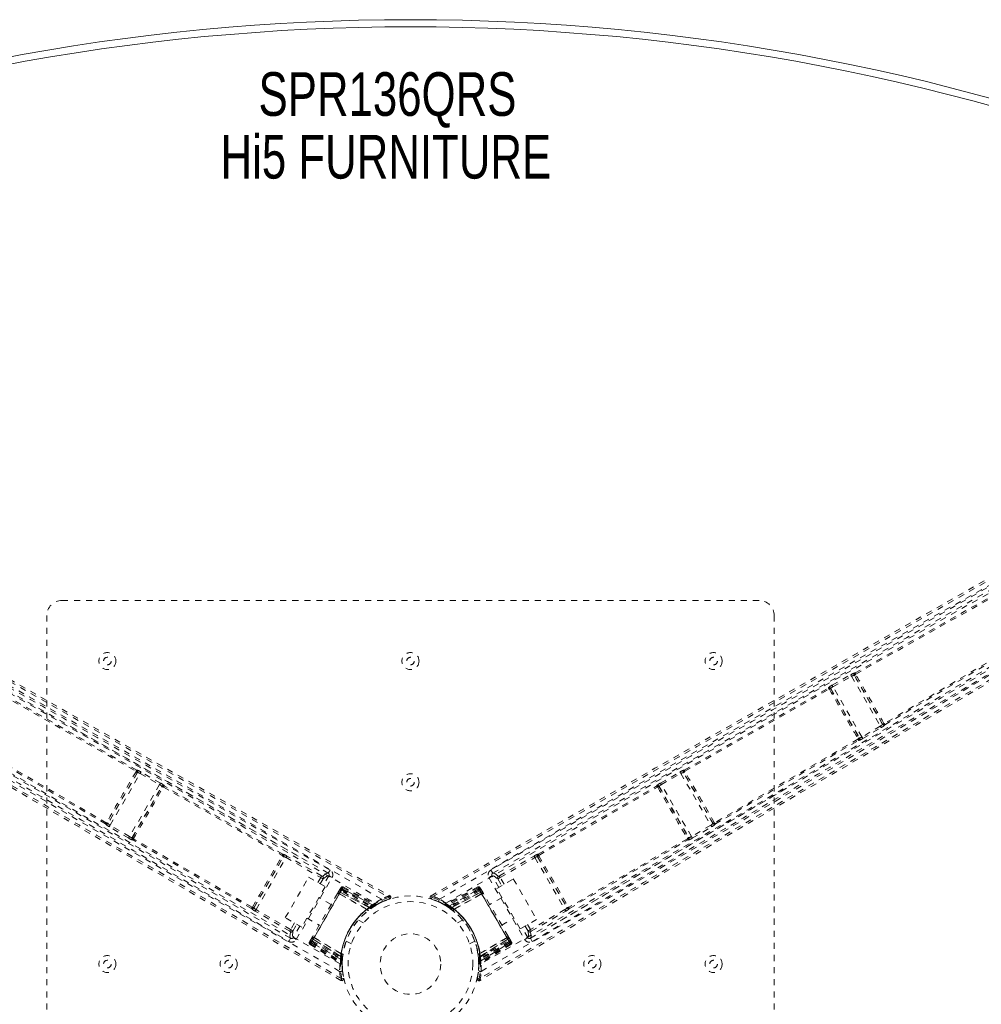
# Model space of a CAD drawing. Header units: inches. Extents: x 18.3 to 68.9, y 16.8 to 52.6.
# Tile 3 of 4: x 37.2 to 53, y 36.3 to 52.6. Entities that reach past the tile are written whole.
import ezdxf

# ---------------------------------------------------------------- set-up
doc = ezdxf.new("R2010")
doc.units = ezdxf.units.IN
doc.header["$MEASUREMENT"] = 0
doc.linetypes.add('SLD-Dashed', pattern=[0.075, 0.05, -0.025])
doc.linetypes.add('SLD-Solid', pattern=[0])
doc.layers.add('HI5-SYMBOLTEXT', color=5, linetype='SLD-Solid')
doc.styles.add('SLDTEXTSTYLE0', font='TXT', dxfattribs={"width": 0.75})

# ---------------------------------------------------------------- blocks, each defined once
blk = doc.blocks.new('SW_NOTE_0')
at = {"layer": 'HI5-SYMBOLTEXT', "color": 0, "char_height": 0.72, "attachment_point": 1, "style": 'SLDTEXTSTYLE0'}
for s, insert in [('SPR136QRS', (0, 0.928)), ('Hi5 FURNITURE', (-0.627, -0.107))]:
    blk.add_mtext(s, dxfattribs=dict(at, insert=insert))

msp = doc.modelspace()

# ---------------------------------------------------------------- linework, layer by layer
at = {"color": 7, "linetype": 'SLD-Dashed', "lineweight": 0}
for p, q in [((50.938, 41.779), (53.341, 43.13)), ((50.95, 41.761), (53.354, 43.111)), ((37.855, 42.976), (49.355, 42.976)), ((37.605, 31.226), (37.605, 42.726)), ((49.605, 42.726), (49.605, 31.226)), ((53.793, 42.351), (51.422, 40.945)), ((51.431, 40.925), (53.803, 42.331)), ((50.937, 41.78), (50.938, 41.779)), ((50.56, 41.578), (50.868, 41.75)), ((50.574, 41.552), (50.882, 41.724)), ((50.882, 41.724), (51.355, 40.904)), ((50.925, 41.739), (50.927, 41.738)), ((51.39, 40.934), (50.925, 41.739)), ((50.929, 41.735), (50.929, 41.735)), ((36.699, 41.512), (39.077, 40.157)), ((39.088, 40.175), (36.712, 41.53)), ((48.121, 40.175), (50.498, 41.53)), ((48.133, 40.157), (50.51, 41.512)), ((50.498, 41.53), (50.498, 41.535)), ((50.539, 41.519), (50.538, 41.524)), ((50.538, 41.524), (51.011, 40.706)), ((50.54, 41.516), (50.54, 41.516)), ((51.053, 40.723), (50.574, 41.552)), ((51.355, 40.904), (51.053, 40.723)), ((51.068, 40.698), (51.371, 40.879)), ((51.388, 40.94), (51.388, 40.939)), ((51.39, 40.935), (51.39, 40.934)), ((51.431, 40.923), (51.431, 40.925)), ((38.576, 39.288), (36.214, 40.668)), ((38.586, 39.307), (36.224, 40.688)), ((50.986, 40.688), (48.624, 39.307)), ((48.634, 39.288), (50.996, 40.668)), ((50.996, 40.668), (51, 40.666)), ((51.004, 40.712), (51.004, 40.712)), ((51.011, 40.706), (51.006, 40.709)), ((39.101, 40.135), (38.617, 39.297)), ((39.09, 40.176), (39.088, 40.175)), ((39.097, 40.131), (39.097, 40.131)), ((39.1, 40.135), (39.101, 40.135)), ((39.481, 39.963), (39.159, 40.146)), ((47.729, 39.963), (48.051, 40.146)), ((48.109, 40.135), (48.11, 40.135)), ((48.593, 39.297), (48.109, 40.135)), ((48.113, 40.131), (48.113, 40.131)), ((48.12, 40.176), (48.121, 40.175)), ((38.652, 39.267), (39.144, 40.12)), ((39.144, 40.12), (39.466, 39.937)), ((47.743, 39.937), (48.066, 40.12)), ((48.066, 40.12), (48.558, 39.267)), ((39.466, 39.937), (38.971, 39.08)), ((39.014, 39.063), (39.502, 39.908)), ((39.5, 39.901), (39.5, 39.901)), ((39.502, 39.908), (39.501, 39.904)), ((39.53, 39.897), (41.486, 38.77)), ((39.542, 39.915), (39.542, 39.919)), ((41.497, 38.788), (39.542, 39.915)), ((45.712, 38.788), (47.668, 39.915)), ((45.724, 38.77), (47.679, 39.897)), ((47.668, 39.915), (47.667, 39.919)), ((47.708, 39.904), (47.708, 39.908)), ((47.708, 39.908), (48.196, 39.063)), ((47.71, 39.901), (47.71, 39.901)), ((48.239, 39.08), (47.743, 39.937)), ((38.576, 39.286), (38.576, 39.288)), ((38.617, 39.297), (38.617, 39.298)), ((38.619, 39.302), (38.619, 39.302)), ((38.956, 39.054), (38.636, 39.241)), ((38.971, 39.08), (38.652, 39.267)), ((48.558, 39.267), (48.239, 39.08)), ((48.254, 39.054), (48.573, 39.241)), ((48.591, 39.302), (48.591, 39.302)), ((48.593, 39.298), (48.593, 39.297)), ((48.634, 39.286), (48.634, 39.288)), ((39.017, 39.065), (39.014, 39.063)), ((39.019, 39.069), (39.019, 39.069)), ((39.028, 39.025), (39.024, 39.022)), ((40.981, 37.895), (39.028, 39.025)), ((40.992, 37.914), (39.038, 39.044)), ((48.172, 39.044), (46.218, 37.914)), ((46.228, 37.895), (48.182, 39.025)), ((48.182, 39.025), (48.185, 39.022)), ((48.19, 39.069), (48.19, 39.069)), ((48.196, 39.063), (48.193, 39.065)), ((41.022, 37.905), (41.509, 38.748)), ((41.057, 37.875), (41.552, 38.733)), ((41.498, 38.789), (41.497, 38.788)), ((41.509, 38.748), (41.509, 38.748)), ((41.552, 38.733), (42.124, 38.404)), ((42.139, 38.43), (41.567, 38.759)), ((45.071, 38.43), (45.643, 38.759)), ((45.085, 38.404), (45.658, 38.733)), ((45.658, 38.733), (46.153, 37.875)), ((45.701, 38.748), (45.701, 38.748)), ((45.701, 38.748), (46.188, 37.905)), ((45.712, 38.789), (45.712, 38.788)), ((42.249, 38.476), (42.278, 38.528)), ((44.931, 38.528), (44.961, 38.476)), ((41.54, 37.743), (41.925, 38.409)), ((41.721, 37.381), (42.312, 38.404)), ((41.925, 38.409), (42.197, 38.252)), ((42.076, 38.321), (42.124, 38.404)), ((42.115, 38.299), (42.164, 38.383)), ((42.26, 38.434), (42.165, 38.27)), ((42.246, 38.476), (42.245, 38.477)), ((42.257, 38.468), (42.249, 38.476)), ((42.257, 38.468), (42.249, 38.474)), ((44.898, 38.404), (45.489, 37.381)), ((45.061, 38.242), (44.95, 38.434)), ((44.961, 38.476), (44.953, 38.468)), ((44.961, 38.474), (44.953, 38.468)), ((44.965, 38.477), (44.963, 38.476)), ((45.029, 38.223), (45.301, 38.38)), ((45.046, 38.383), (45.111, 38.27)), ((45.15, 38.293), (45.085, 38.404)), ((45.301, 38.38), (45.686, 37.714)), ((42.197, 38.252), (41.812, 37.586)), ((41.969, 37.334), (42.477, 38.214)), ((42.47, 38.202), (41.976, 37.346)), ((41.985, 37.362), (42.461, 38.186)), ((42.44, 38.209), (42.413, 38.161)), ((42.48, 38.22), (42.447, 38.162)), ((42.93, 37.915), (42.461, 38.186)), ((42.47, 38.202), (42.489, 38.236)), ((42.47, 38.202), (42.947, 37.927)), ((43.002, 37.942), (42.477, 38.221)), ((42.477, 38.214), (42.96, 37.935)), ((42.48, 38.22), (42.999, 37.944)), ((42.496, 38.248), (42.489, 38.236)), ((42.489, 38.236), (43.017, 37.955)), ((42.496, 38.248), (43.031, 37.963)), ((44.714, 38.248), (44.178, 37.963)), ((44.72, 38.236), (44.192, 37.955)), ((44.733, 38.221), (44.208, 37.942)), ((44.73, 38.22), (44.211, 37.944)), ((44.25, 37.935), (44.733, 38.214)), ((44.74, 38.202), (44.263, 37.927)), ((44.749, 38.186), (44.279, 37.915)), ((44.72, 38.236), (44.714, 38.248)), ((44.714, 38.248), (44.733, 38.214)), ((44.763, 38.162), (44.73, 38.22)), ((44.733, 38.214), (45.241, 37.334)), ((45.234, 37.346), (44.74, 38.202)), ((44.749, 38.186), (45.225, 37.362)), ((44.797, 38.161), (44.77, 38.209)), ((45.414, 37.557), (45.029, 38.223)), ((42.295, 37.957), (42.094, 38.074)), ((42.432, 38.137), (42.431, 38.135)), ((42.885, 37.878), (42.431, 38.135)), ((42.432, 38.137), (42.889, 37.88)), ((42.446, 38.161), (42.447, 38.162)), ((42.933, 37.902), (42.446, 38.161)), ((42.447, 38.162), (42.934, 37.903)), ((43.944, 38.104), (43.959, 38.078)), ((44.074, 38.001), (43.95, 38.049)), ((44.276, 37.903), (44.763, 38.162)), ((44.764, 38.161), (44.277, 37.902)), ((44.321, 37.88), (44.777, 38.137)), ((44.779, 38.135), (44.325, 37.878)), ((44.763, 38.162), (44.764, 38.161)), ((44.779, 38.135), (44.777, 38.137)), ((45.116, 38.074), (44.915, 37.957)), ((40.981, 37.894), (40.981, 37.895)), ((41.022, 37.905), (41.022, 37.905)), ((41.628, 37.544), (41.057, 37.875)), ((42.885, 37.878), (42.889, 37.88)), ((42.906, 37.861), (42.911, 37.865)), ((42.93, 37.915), (42.947, 37.892)), ((42.934, 37.903), (42.933, 37.902)), ((42.934, 37.903), (42.999, 37.944)), ((42.962, 37.902), (42.964, 37.903)), ((42.964, 37.903), (42.965, 37.904)), ((42.965, 37.904), (43.028, 37.945)), ((42.974, 37.91), (42.976, 37.912)), ((43.017, 37.955), (43.031, 37.963)), ((43.04, 37.953), (43.053, 37.96)), ((43.046, 37.955), (43.06, 37.963)), ((44.057, 38.009), (44.08, 38)), ((44.188, 37.94), (44.081, 37.998)), ((44.15, 37.963), (44.163, 37.955)), ((44.178, 37.963), (44.192, 37.955)), ((44.182, 37.945), (44.245, 37.904)), ((44.211, 37.944), (44.276, 37.903)), ((44.234, 37.912), (44.25, 37.935)), ((44.245, 37.904), (44.246, 37.903)), ((44.248, 37.902), (44.246, 37.903)), ((44.287, 37.872), (44.259, 37.892)), ((44.263, 37.892), (44.279, 37.915)), ((44.277, 37.902), (44.276, 37.903)), ((44.321, 37.88), (44.325, 37.878)), ((46.153, 37.875), (45.582, 37.544)), ((46.188, 37.905), (46.188, 37.905)), ((46.228, 37.894), (46.228, 37.895)), ((41.613, 37.518), (41.042, 37.85)), ((41.812, 37.586), (41.54, 37.743)), ((41.899, 37.736), (42.1, 37.62)), ((42.83, 37.654), (42.746, 37.703)), ((44.464, 37.703), (44.38, 37.654)), ((45.11, 37.62), (45.311, 37.736)), ((45.686, 37.714), (45.414, 37.557)), ((45.597, 37.518), (46.168, 37.85)), ((41.692, 37.655), (41.628, 37.544)), ((41.666, 37.52), (41.731, 37.633)), ((41.78, 37.604), (41.669, 37.412)), ((45.541, 37.412), (45.446, 37.576)), ((45.495, 37.604), (45.544, 37.52)), ((45.534, 37.627), (45.582, 37.544)), ((41.598, 37.349), (41.628, 37.401)), ((41.625, 37.403), (41.626, 37.402)), ((41.628, 37.401), (41.638, 37.397)), ((41.629, 37.401), (41.639, 37.397)), ((41.982, 37.415), (41.955, 37.368)), ((41.999, 37.386), (41.965, 37.328)), ((41.999, 37.387), (42.467, 37.095)), ((41.999, 37.386), (41.999, 37.387)), ((42.467, 37.093), (41.999, 37.386)), ((42.014, 37.413), (42.013, 37.411)), ((42.464, 37.144), (42.013, 37.411)), ((42.014, 37.413), (42.464, 37.148)), ((44.743, 37.095), (45.21, 37.387)), ((45.211, 37.386), (44.743, 37.093)), ((44.746, 37.148), (45.195, 37.413)), ((45.197, 37.411), (44.746, 37.144)), ((45.197, 37.411), (45.195, 37.413)), ((45.21, 37.387), (45.211, 37.386)), ((45.245, 37.328), (45.211, 37.386)), ((45.255, 37.368), (45.228, 37.415)), ((45.571, 37.397), (45.582, 37.401)), ((45.571, 37.397), (45.58, 37.401)), ((45.582, 37.401), (45.612, 37.349)), ((45.583, 37.402), (45.585, 37.403)), ((41.949, 37.3), (41.969, 37.334)), ((41.956, 37.312), (41.949, 37.3)), ((41.949, 37.3), (42.463, 36.979)), ((41.956, 37.312), (42.463, 36.995)), ((41.962, 37.33), (42.466, 37.015)), ((41.965, 37.328), (42.463, 37.017)), ((42.451, 37.055), (41.969, 37.334)), ((41.976, 37.346), (42.452, 37.07)), ((41.985, 37.362), (42.454, 37.09)), ((42.546, 37.356), (42.63, 37.308)), ((44.58, 37.308), (44.664, 37.356)), ((44.743, 37.015), (45.247, 37.33)), ((45.245, 37.328), (44.746, 37.017)), ((45.254, 37.312), (44.746, 36.995)), ((45.26, 37.3), (44.746, 36.979)), ((44.756, 37.09), (45.225, 37.362)), ((45.234, 37.346), (44.757, 37.07)), ((45.241, 37.334), (44.758, 37.055)), ((45.234, 37.346), (45.254, 37.312)), ((45.26, 37.3), (45.254, 37.312)), ((42.48, 37.053), (42.451, 37.055)), ((42.483, 37.088), (42.454, 37.09)), ((42.463, 37.017), (42.467, 37.093)), ((42.464, 37.144), (42.464, 37.148)), ((42.467, 37.095), (42.467, 37.093)), ((42.477, 36.991), (42.481, 37.066)), ((42.481, 37.07), (42.481, 37.068)), ((42.481, 37.066), (42.481, 37.067)), ((42.488, 37.118), (42.485, 37.085)), ((44.721, 37.138), (44.721, 37.132)), ((44.756, 37.09), (44.727, 37.088)), ((44.728, 37.069), (44.729, 37.068)), ((44.729, 37.067), (44.729, 37.066)), ((44.729, 37.066), (44.732, 36.991)), ((44.73, 37.055), (44.73, 37.053)), ((44.743, 37.093), (44.743, 37.095)), ((44.743, 37.093), (44.746, 37.017)), ((44.746, 37.148), (44.746, 37.144)), ((42.463, 36.979), (42.463, 36.995)), ((42.478, 36.954), (42.477, 36.97)), ((42.478, 36.998), (42.482, 36.878)), ((44.732, 36.97), (44.732, 36.954)), ((44.733, 36.977), (44.733, 36.961)), ((44.746, 36.995), (44.746, 36.979)), ((42.458, 36.706), (42.473, 36.732)), ((42.484, 36.851), (42.48, 36.875)), ((42.483, 36.87), (42.503, 36.738)), ((44.707, 36.738), (44.722, 36.864))]:
    msp.add_line(p, q, dxfattribs=at)
at = {"color": 7, "linetype": 'SLD-Dashed', "lineweight": 0, "flags": 128}
for points in [[(43.124, 38.048), (41.01, 39.271), (38.893, 40.489), (36.773, 41.697), (34.649, 42.894), (32.978, 43.827), (31.307, 44.756), (29.642, 45.689), (27.987, 46.632)], [(44.085, 38.048), (46.2, 39.271), (48.316, 40.489), (50.437, 41.697), (52.561, 42.894), (54.232, 43.826), (55.902, 44.756), (57.568, 45.689), (59.223, 46.632)], [(27.914, 46.54), (29.595, 45.58), (31.288, 44.634), (32.986, 43.691), (34.684, 42.745), (36.381, 41.792), (38.598, 40.532), (40.812, 39.26), (43.022, 37.981)], [(28.495, 46.515), (29.65, 45.844), (30.823, 45.167), (32.018, 44.48), (33.168, 43.821), (34.354, 43.143), (35.541, 42.467), (36.671, 41.823), (37.673, 41.252), (38.374, 40.854), (39.525, 40.198), (40.518, 39.633), (41.465, 39.094), (42.376, 38.575), (43.251, 38.078)], [(43.959, 38.078), (44.772, 38.541), (45.617, 39.021), (46.493, 39.52), (47.161, 39.901), (47.25, 39.951), (47.339, 40.002), (47.429, 40.053), (47.518, 40.104), (47.608, 40.155), (47.716, 40.216), (48.035, 40.398), (48.326, 40.564), (48.59, 40.714), (48.826, 40.848), (49.267, 41.099), (49.653, 41.319), (50.225, 41.644), (50.746, 41.941), (51.216, 42.209), (51.745, 42.51), (52.283, 42.817), (53.324, 43.411), (54.432, 44.044), (55.501, 44.657), (56.576, 45.276), (57.658, 45.902), (58.714, 46.515)], [(44.188, 37.981), (46.298, 39.202), (48.41, 40.416), (50.526, 41.62), (52.647, 42.813), (54.315, 43.742), (55.983, 44.668), (57.645, 45.597), (59.296, 46.54)], [(42.278, 38.528), (41.747, 38.83), (41.185, 39.15), (40.592, 39.488), (39.969, 39.843), (39.324, 40.209), (39.237, 40.259), (39.15, 40.308), (39.062, 40.358), (38.974, 40.408), (38.885, 40.459), (38.774, 40.522), (38.439, 40.713), (38.141, 40.882), (37.88, 41.031), (37.656, 41.159), (37.532, 41.229), (37.423, 41.291), (37.329, 41.344), (37.25, 41.389), (37.186, 41.426), (37.137, 41.454), (37.024, 41.518), (36.872, 41.605), (36.418, 41.863), (36, 42.101), (35.8, 42.215), (35.609, 42.324), (35.428, 42.427), (35.202, 42.556), (34.974, 42.686), (34.752, 42.812), (34.535, 42.936), (33.563, 43.49), (32.53, 44.081), (31.541, 44.647), (30.539, 45.222), (29.531, 45.804), (28.547, 46.374)], [(58.663, 46.374), (58.007, 45.994), (57.32, 45.597), (56.6, 45.182), (55.849, 44.75), (55.11, 44.327), (54.488, 43.971), (53.893, 43.631), (53.254, 43.266), (52.571, 42.876), (52.361, 42.757), (52.148, 42.635), (51.931, 42.512), (51.741, 42.404), (51.588, 42.316), (51.427, 42.225), (51.258, 42.129), (51.082, 42.028), (50.726, 41.826), (50.344, 41.608), (49.933, 41.375), (49.853, 41.329), (49.833, 41.317), (49.818, 41.309), (49.798, 41.297), (49.772, 41.283), (49.742, 41.265), (49.705, 41.245), (49.578, 41.172), (49.41, 41.077), (49.236, 40.977), (49.032, 40.862), (48.799, 40.729), (48.699, 40.672), (48.595, 40.613), (48.487, 40.551), (48.373, 40.487), (48.301, 40.446), (48.232, 40.406), (47.506, 39.993), (46.807, 39.595), (46.145, 39.219), (45.52, 38.863), (44.931, 38.528)], [(42.249, 38.476), (38.836, 40.418), (35.424, 42.36), (32.015, 44.307), (28.614, 46.267)], [(29.007, 46.254), (32.189, 44.416), (35.879, 42.309), (39.572, 40.206), (43.265, 38.104)], [(43.944, 38.104), (47.638, 40.206), (51.331, 42.309), (55.021, 44.416), (58.174, 46.237)], [(58.596, 46.267), (55.195, 44.307), (51.786, 42.36), (48.374, 40.418), (44.961, 38.476)], [(42.436, 36.856), (40.32, 38.075), (38.207, 39.3), (36.101, 40.532), (34.002, 41.773), (32.358, 42.754), (30.718, 43.736), (29.078, 44.712), (27.433, 45.673)], [(42.443, 36.978), (40.331, 38.195), (38.223, 39.417), (36.122, 40.648), (34.029, 41.888), (32.39, 42.868), (30.755, 43.849), (29.119, 44.824), (27.477, 45.783)], [(59.733, 45.783), (58.061, 44.807), (56.396, 43.814), (54.73, 42.815), (53.061, 41.817), (51.387, 40.824), (49.187, 39.534), (46.98, 38.253), (44.767, 36.978)], [(44.773, 36.856), (46.89, 38.075), (49.003, 39.3), (51.109, 40.532), (53.208, 41.773), (54.851, 42.754), (56.492, 43.736), (58.132, 44.712), (59.777, 45.673)], [(42.473, 36.732), (41.666, 37.205), (40.827, 37.696), (39.957, 38.205), (39.294, 38.594), (39.206, 38.645), (39.117, 38.697), (39.028, 38.749), (38.939, 38.801), (38.85, 38.854), (38.743, 38.916), (38.426, 39.102), (38.137, 39.271), (37.875, 39.424), (37.641, 39.562), (37.203, 39.818), (36.819, 40.043), (36.252, 40.375), (35.735, 40.678), (35.267, 40.951), (34.742, 41.258), (34.207, 41.571), (33.172, 42.175), (32.07, 42.818), (31.005, 43.437), (29.931, 44.059), (28.848, 44.684), (27.789, 45.292)], [(27.937, 45.317), (28.594, 44.94), (29.282, 44.543), (30.001, 44.127), (30.75, 43.692), (31.486, 43.264), (32.106, 42.903), (32.698, 42.558), (33.333, 42.187), (34.012, 41.79), (34.22, 41.669), (34.432, 41.545), (34.648, 41.418), (34.836, 41.308), (34.989, 41.219), (35.149, 41.125), (35.316, 41.027), (35.491, 40.925), (35.844, 40.718), (36.224, 40.496), (36.631, 40.257), (36.711, 40.211), (36.731, 40.199), (36.746, 40.19), (36.766, 40.178), (36.791, 40.164), (36.822, 40.146), (36.858, 40.125), (36.984, 40.051), (37.151, 39.953), (37.324, 39.852), (37.526, 39.733), (37.758, 39.597), (37.857, 39.54), (37.96, 39.479), (38.068, 39.416), (38.18, 39.35), (38.252, 39.308), (38.321, 39.268), (39.041, 38.846), (39.735, 38.439), (40.393, 38.054), (41.014, 37.691), (41.598, 37.349)], [(28.063, 45.313), (31.461, 43.348), (34.852, 41.369), (38.24, 39.385), (41.628, 37.401)], [(59.421, 45.292), (58.262, 44.627), (57.09, 43.95), (55.897, 43.259), (54.751, 42.592), (53.571, 41.903), (52.392, 41.214), (51.27, 40.557), (50.274, 39.975), (49.579, 39.567), (48.435, 38.898), (47.449, 38.32), (46.509, 37.77), (45.604, 37.24), (44.736, 36.732)], [(45.582, 37.401), (48.97, 39.385), (52.358, 41.369), (55.749, 43.348), (59.147, 45.313)], [(45.612, 37.349), (46.14, 37.658), (46.698, 37.984), (47.286, 38.329), (47.906, 38.692), (48.546, 39.067), (48.632, 39.117), (48.718, 39.168), (48.805, 39.219), (48.893, 39.27), (48.981, 39.322), (49.092, 39.386), (49.424, 39.581), (49.72, 39.754), (49.979, 39.906), (50.202, 40.037), (50.325, 40.109), (50.433, 40.172), (50.526, 40.226), (50.604, 40.272), (50.668, 40.31), (50.716, 40.338), (50.829, 40.404), (50.98, 40.492), (51.43, 40.756), (51.846, 41), (52.045, 41.116), (52.234, 41.227), (52.414, 41.332), (52.639, 41.463), (52.865, 41.596), (53.086, 41.725), (53.301, 41.851), (54.267, 42.415), (55.295, 43.015), (56.28, 43.588), (57.279, 44.168), (58.287, 44.75), (59.273, 45.317)], [(42.458, 36.706), (38.791, 38.853), (35.123, 41.001), (31.453, 43.142), (28.3, 44.962)], [(58.939, 44.979), (55.757, 43.142), (52.086, 41.001), (48.419, 38.853), (44.752, 36.706)], [(50.885, 41.759), (50.88, 41.756), (50.869, 41.748)], [(50.95, 41.761), (50.944, 41.764), (50.938, 41.766), (50.932, 41.765), (50.928, 41.762), (50.924, 41.757), (50.923, 41.751), (50.924, 41.745), (50.927, 41.738)], [(50.95, 41.761), (50.948, 41.757), (50.948, 41.755), (50.948, 41.754), (50.949, 41.753)], [(50.868, 41.75), (50.869, 41.747), (50.872, 41.741), (50.877, 41.733), (50.882, 41.724)], [(50.539, 41.519), (50.535, 41.524), (50.53, 41.528), (50.525, 41.53), (50.52, 41.53), (50.515, 41.528), (50.512, 41.524), (50.51, 41.518), (50.51, 41.512)], [(50.517, 41.51), (50.516, 41.51), (50.515, 41.511), (50.514, 41.512), (50.51, 41.512)], [(50.56, 41.578), (50.56, 41.577), (50.561, 41.575), (50.563, 41.573), (50.564, 41.57), (50.567, 41.566), (50.569, 41.561), (50.572, 41.557), (50.574, 41.552)], [(51.39, 40.935), (51.394, 40.93), (51.4, 40.926), (51.405, 40.924), (51.411, 40.925), (51.416, 40.927), (51.419, 40.932), (51.421, 40.938), (51.422, 40.945)], [(51.414, 40.947), (51.415, 40.946), (51.416, 40.946), (51.417, 40.945), (51.422, 40.945)], [(41.753, 38.758), (41.368, 38.977), (40.872, 39.259), (40.41, 39.522), (39.982, 39.766), (39.595, 39.986), (39.24, 40.188), (38.918, 40.371), (38.629, 40.536), (38.234, 40.761), (37.976, 40.907)], [(51.355, 40.904), (51.361, 40.895), (51.366, 40.887), (51.369, 40.881), (51.371, 40.879)], [(51.37, 40.881), (51.382, 40.886), (51.387, 40.889)], [(50.986, 40.688), (50.991, 40.685), (50.997, 40.684), (51.002, 40.685), (51.006, 40.687), (51.009, 40.692), (51.01, 40.697), (51.009, 40.703), (51.006, 40.709)], [(50.986, 40.688), (50.987, 40.691), (50.988, 40.693), (50.987, 40.694), (50.987, 40.695)], [(51.053, 40.723), (51.055, 40.719), (51.058, 40.714), (51.061, 40.71), (51.063, 40.706), (51.065, 40.703), (51.066, 40.7), (51.067, 40.699), (51.068, 40.698)], [(39.1, 40.135), (39.102, 40.141), (39.103, 40.147), (39.102, 40.153), (39.099, 40.158), (39.094, 40.161), (39.088, 40.162), (39.083, 40.161), (39.077, 40.157)], [(39.078, 40.15), (39.078, 40.151), (39.078, 40.152), (39.078, 40.153), (39.077, 40.157)], [(39.144, 40.12), (39.149, 40.129), (39.154, 40.137), (39.157, 40.143), (39.159, 40.146)], [(39.157, 40.144), (39.148, 40.151), (39.145, 40.153)], [(48.051, 40.146), (48.053, 40.143), (48.056, 40.137), (48.061, 40.129), (48.066, 40.12)], [(48.065, 40.153), (48.061, 40.151), (48.052, 40.144)], [(48.133, 40.157), (48.127, 40.161), (48.121, 40.162), (48.116, 40.161), (48.111, 40.158), (48.108, 40.153), (48.107, 40.147), (48.108, 40.141), (48.11, 40.135)], [(48.133, 40.157), (48.131, 40.153), (48.131, 40.152), (48.131, 40.151), (48.132, 40.15)], [(39.466, 39.937), (39.469, 39.942), (39.472, 39.946), (39.474, 39.951), (39.476, 39.954), (39.478, 39.958), (39.479, 39.96), (39.48, 39.962), (39.481, 39.963)], [(39.53, 39.897), (39.53, 39.903), (39.528, 39.909), (39.525, 39.912), (39.52, 39.915), (39.515, 39.915), (39.51, 39.913), (39.505, 39.909), (39.501, 39.904)], [(39.53, 39.897), (39.527, 39.896), (39.525, 39.896), (39.524, 39.895), (39.524, 39.894)], [(46.074, 37.689), (46.456, 37.913), (46.949, 38.201), (47.408, 38.47), (47.833, 38.718), (48.217, 38.944), (48.569, 39.15), (48.889, 39.337), (49.175, 39.505), (49.568, 39.735), (49.824, 39.885)], [(47.708, 39.904), (47.704, 39.909), (47.7, 39.913), (47.694, 39.915), (47.689, 39.915), (47.685, 39.912), (47.681, 39.909), (47.68, 39.903), (47.679, 39.897)], [(47.686, 39.894), (47.685, 39.895), (47.685, 39.896), (47.683, 39.896), (47.679, 39.897)], [(47.729, 39.963), (47.729, 39.962), (47.73, 39.96), (47.732, 39.958), (47.734, 39.954), (47.736, 39.951), (47.738, 39.946), (47.741, 39.942), (47.743, 39.937)], [(38.586, 39.307), (38.59, 39.307), (38.591, 39.308), (38.592, 39.309), (38.593, 39.31)], [(38.586, 39.307), (38.586, 39.3), (38.588, 39.294), (38.591, 39.29), (38.596, 39.287), (38.602, 39.287), (38.607, 39.289), (38.613, 39.293), (38.617, 39.298)], [(38.623, 39.25), (38.627, 39.248), (38.638, 39.243)], [(38.636, 39.241), (38.638, 39.244), (38.641, 39.25), (38.646, 39.258), (38.652, 39.267)], [(48.558, 39.267), (48.563, 39.258), (48.568, 39.25), (48.572, 39.244), (48.573, 39.241)], [(48.572, 39.243), (48.583, 39.248), (48.587, 39.25)], [(48.593, 39.298), (48.597, 39.293), (48.602, 39.289), (48.608, 39.287), (48.613, 39.287), (48.618, 39.29), (48.622, 39.294), (48.624, 39.3), (48.624, 39.307)], [(48.617, 39.31), (48.617, 39.309), (48.618, 39.308), (48.62, 39.307), (48.624, 39.307)], [(38.956, 39.054), (38.957, 39.055), (38.958, 39.056), (38.959, 39.059), (38.961, 39.062), (38.963, 39.066), (38.966, 39.07), (38.968, 39.075), (38.971, 39.08)], [(39.017, 39.065), (39.015, 39.059), (39.014, 39.053), (39.015, 39.048), (39.018, 39.044), (39.022, 39.041), (39.027, 39.04), (39.032, 39.041), (39.038, 39.044)], [(39.037, 39.051), (39.036, 39.05), (39.036, 39.049), (39.036, 39.048), (39.038, 39.044)], [(48.172, 39.044), (48.177, 39.041), (48.183, 39.04), (48.188, 39.041), (48.192, 39.044), (48.195, 39.048), (48.196, 39.053), (48.195, 39.059), (48.193, 39.065)], [(48.172, 39.044), (48.173, 39.048), (48.173, 39.049), (48.173, 39.05), (48.173, 39.051)], [(48.239, 39.08), (48.241, 39.075), (48.244, 39.07), (48.246, 39.066), (48.249, 39.062), (48.251, 39.059), (48.252, 39.056), (48.253, 39.055), (48.254, 39.054)], [(40.999, 37.917), (41.12, 38.126), (41.243, 38.34), (41.366, 38.553), (41.487, 38.762)], [(41.024, 37.909), (41.083, 38.011), (41.142, 38.114), (41.202, 38.217), (41.262, 38.321), (41.317, 38.416), (41.372, 38.512), (41.425, 38.603), (41.466, 38.674), (41.506, 38.744)], [(41.509, 38.748), (41.511, 38.754), (41.512, 38.76), (41.511, 38.766), (41.508, 38.771), (41.503, 38.773), (41.498, 38.774), (41.492, 38.773), (41.486, 38.77)], [(41.552, 38.733), (41.557, 38.742), (41.562, 38.75), (41.565, 38.756), (41.567, 38.759)], [(45.643, 38.759), (45.643, 38.758), (45.644, 38.756), (45.646, 38.753), (45.648, 38.75), (45.65, 38.746), (45.652, 38.742), (45.655, 38.738), (45.658, 38.733)], [(45.724, 38.77), (45.718, 38.773), (45.712, 38.774), (45.707, 38.773), (45.702, 38.771), (45.699, 38.766), (45.698, 38.76), (45.699, 38.754), (45.701, 38.748)], [(45.704, 38.744), (45.762, 38.643), (45.822, 38.54), (45.881, 38.436), (45.941, 38.332), (45.996, 38.237), (46.051, 38.142), (46.104, 38.051), (46.145, 37.98), (46.186, 37.909)], [(45.724, 38.77), (45.722, 38.766), (45.722, 38.764), (45.722, 38.763), (45.723, 38.762)], [(45.723, 38.762), (45.844, 38.553), (45.967, 38.34), (46.09, 38.126), (46.211, 37.917)], [(42.139, 38.43), (42.138, 38.428), (42.134, 38.422), (42.129, 38.413), (42.124, 38.404)], [(42.249, 38.476), (42.212, 38.47), (42.153, 38.424)], [(42.164, 38.383), (42.223, 38.429), (42.26, 38.434)], [(42.312, 38.404), (42.292, 38.416), (42.276, 38.425), (42.264, 38.432), (42.26, 38.434)], [(44.95, 38.434), (44.949, 38.434), (44.945, 38.432), (44.941, 38.429), (44.934, 38.425), (44.926, 38.421), (44.917, 38.416), (44.908, 38.41), (44.898, 38.404)], [(44.95, 38.434), (44.986, 38.429), (45.046, 38.383)], [(44.961, 38.476), (44.998, 38.47), (45.057, 38.424)], [(45.071, 38.43), (45.072, 38.427), (45.076, 38.421), (45.08, 38.414), (45.085, 38.404)], [(42.449, 38.224), (42.449, 38.224), (42.448, 38.222), (42.446, 38.219), (42.445, 38.216)], [(42.461, 38.186), (42.465, 38.193), (42.468, 38.2), (42.472, 38.206), (42.475, 38.211), (42.477, 38.215), (42.479, 38.218), (42.48, 38.22), (42.48, 38.22)], [(42.477, 38.214), (42.484, 38.227), (42.49, 38.238), (42.493, 38.242), (42.495, 38.245), (42.496, 38.248)], [(44.74, 38.202), (44.733, 38.215), (44.726, 38.225), (44.722, 38.233), (44.72, 38.236)], [(44.73, 38.22), (44.73, 38.22), (44.731, 38.218), (44.732, 38.215), (44.735, 38.211), (44.738, 38.206), (44.741, 38.2), (44.745, 38.193), (44.749, 38.186)], [(44.765, 38.216), (44.763, 38.219), (44.762, 38.222), (44.761, 38.224), (44.76, 38.224)], [(42.402, 38.143), (42.301, 37.967), (42.198, 37.788), (42.094, 37.61), (41.993, 37.434)], [(42.431, 38.135), (42.328, 37.956), (42.223, 37.774), (42.118, 37.592), (42.014, 37.413)], [(42.406, 38.15), (42.406, 38.149), (42.405, 38.148), (42.404, 38.146), (42.403, 38.143)], [(42.403, 38.143), (42.406, 38.145), (42.413, 38.145), (42.423, 38.142), (42.432, 38.137)], [(42.446, 38.161), (42.445, 38.158), (42.442, 38.153), (42.437, 38.146), (42.432, 38.137)], [(43.265, 38.104), (43.265, 38.104), (43.264, 38.102), (43.261, 38.096), (43.256, 38.088), (43.253, 38.083), (43.25, 38.078)], [(43.258, 38.052), (43.265, 38.056), (43.271, 38.062), (43.276, 38.069), (43.279, 38.076), (43.279, 38.084), (43.277, 38.091), (43.273, 38.097), (43.267, 38.102)], [(44.777, 38.137), (44.772, 38.146), (44.768, 38.153), (44.765, 38.158), (44.764, 38.161)], [(44.777, 38.137), (44.782, 38.14), (44.787, 38.142), (44.792, 38.144), (44.797, 38.145), (44.8, 38.146), (44.803, 38.145), (44.806, 38.145), (44.807, 38.143)], [(45.195, 37.413), (45.092, 37.592), (44.987, 37.774), (44.882, 37.956), (44.779, 38.135)], [(44.807, 38.143), (44.806, 38.146), (44.805, 38.148), (44.804, 38.149), (44.804, 38.15)], [(45.217, 37.434), (45.115, 37.61), (45.012, 37.788), (44.909, 37.967), (44.808, 38.143)], [(40.992, 37.914), (40.996, 37.914), (40.997, 37.915), (40.998, 37.916), (40.999, 37.917)], [(40.992, 37.914), (40.992, 37.907), (40.994, 37.902), (40.997, 37.897), (41.002, 37.895), (41.007, 37.894), (41.013, 37.896), (41.018, 37.9), (41.022, 37.905)], [(41.042, 37.85), (41.042, 37.85), (41.043, 37.852), (41.045, 37.855), (41.047, 37.858), (41.049, 37.862), (41.051, 37.866), (41.054, 37.871), (41.057, 37.875)], [(42.911, 37.865), (42.91, 37.864), (42.908, 37.864), (42.905, 37.865), (42.902, 37.867), (42.899, 37.87), (42.896, 37.873), (42.892, 37.876), (42.889, 37.88)], [(43.06, 37.963), (43.059, 37.962), (43.058, 37.962)], [(44.219, 37.922), (44.227, 37.917), (44.235, 37.914)], [(44.299, 37.865), (44.3, 37.864), (44.302, 37.864), (44.304, 37.865), (44.307, 37.867), (44.31, 37.87), (44.314, 37.873), (44.317, 37.876), (44.321, 37.88)], [(46.153, 37.875), (46.158, 37.866), (46.163, 37.858), (46.166, 37.852), (46.168, 37.85)], [(46.188, 37.905), (46.192, 37.9), (46.197, 37.896), (46.202, 37.895), (46.208, 37.895), (46.212, 37.897), (46.216, 37.902), (46.218, 37.907), (46.218, 37.914)], [(41.613, 37.518), (41.614, 37.521), (41.618, 37.527), (41.622, 37.534), (41.628, 37.544)], [(45.597, 37.518), (45.596, 37.521), (45.592, 37.527), (45.587, 37.535), (45.582, 37.544)], [(41.628, 37.401), (41.615, 37.435), (41.625, 37.509)], [(41.669, 37.412), (41.656, 37.446), (41.666, 37.52)], [(41.669, 37.412), (41.67, 37.411), (41.674, 37.409), (41.679, 37.406), (41.685, 37.402), (41.693, 37.398), (41.702, 37.393), (41.711, 37.387), (41.721, 37.381)], [(41.993, 37.433), (41.991, 37.431), (41.99, 37.429), (41.989, 37.428), (41.989, 37.427)], [(42.013, 37.411), (42.008, 37.414), (42.004, 37.417), (42, 37.42), (41.997, 37.423), (41.994, 37.426), (41.993, 37.429), (41.992, 37.431), (41.993, 37.433)], [(42.013, 37.411), (42.008, 37.402), (42.004, 37.395), (42.001, 37.39), (41.999, 37.387)], [(45.217, 37.433), (45.217, 37.429), (45.213, 37.423), (45.206, 37.417), (45.197, 37.411)], [(45.21, 37.387), (45.209, 37.39), (45.206, 37.395), (45.202, 37.402), (45.197, 37.411)], [(45.221, 37.427), (45.22, 37.428), (45.22, 37.429), (45.218, 37.431), (45.217, 37.433)], [(45.25, 37.377), (45.251, 37.375), (45.252, 37.373), (45.253, 37.371)], [(45.489, 37.381), (45.508, 37.393), (45.525, 37.402), (45.536, 37.409), (45.541, 37.412)], [(45.544, 37.52), (45.554, 37.446), (45.541, 37.412)], [(45.582, 37.401), (45.595, 37.435), (45.585, 37.509)], [(41.951, 37.361), (41.949, 37.358), (41.947, 37.355), (41.946, 37.353), (41.946, 37.352)], [(41.976, 37.346), (41.968, 37.333), (41.962, 37.322), (41.958, 37.315), (41.956, 37.312)], [(41.965, 37.328), (41.965, 37.328), (41.966, 37.33), (41.968, 37.333), (41.97, 37.337), (41.973, 37.342), (41.977, 37.348), (41.981, 37.355), (41.985, 37.362)], [(44.69, 37.281), (44.687, 37.293), (44.683, 37.305)], [(45.225, 37.362), (45.229, 37.355), (45.233, 37.348), (45.236, 37.342), (45.239, 37.337), (45.242, 37.333), (45.243, 37.33), (45.244, 37.328), (45.245, 37.328)], [(45.241, 37.334), (45.249, 37.321), (45.255, 37.31), (45.257, 37.306), (45.259, 37.303), (45.26, 37.3)], [(45.264, 37.352), (45.263, 37.353), (45.262, 37.355), (45.261, 37.358), (45.259, 37.361)], [(42.488, 37.132), (42.488, 37.134), (42.487, 37.135), (42.485, 37.137), (42.482, 37.139), (42.478, 37.14), (42.474, 37.142), (42.469, 37.143), (42.464, 37.144)], [(42.479, 37.035), (42.479, 37.044), (42.478, 37.053)], [(44.727, 36.902), (44.732, 36.944), (44.72, 37.129)], [(44.721, 37.132), (44.722, 37.134), (44.723, 37.135), (44.725, 37.137), (44.728, 37.139), (44.732, 37.14), (44.736, 37.142), (44.741, 37.143), (44.746, 37.144)], [(44.732, 36.954), (44.732, 36.956), (44.732, 36.956)], [(44.71, 36.738), (44.71, 36.73), (44.712, 36.722), (44.716, 36.714), (44.721, 36.708), (44.727, 36.704), (44.735, 36.702), (44.742, 36.702), (44.749, 36.705)], [(44.752, 36.706), (44.752, 36.707), (44.751, 36.708), (44.747, 36.713), (44.742, 36.722), (44.739, 36.727), (44.736, 36.732)]]:
    msp.add_lwpolyline(points, dxfattribs=at)
at = {"color": 7, "linetype": 'SLD-Dashed', "lineweight": 0}
for centre, radius in [((38.605, 41.976), 0.141), ((43.605, 41.976), 0.141), ((48.605, 41.976), 0.141), ((38.605, 41.976), 0.0625), ((43.605, 41.976), 0.0625), ((48.605, 41.976), 0.0625), ((43.605, 39.976), 0.141), ((43.605, 39.976), 0.0625), ((43.605, 36.976), 1.125), ((43.605, 36.976), 1.03), ((43.605, 36.976), 0.5), ((38.605, 36.976), 0.141), ((40.605, 36.976), 0.141), ((46.605, 36.976), 0.141), ((48.605, 36.976), 0.141), ((38.605, 36.976), 0.0625), ((40.605, 36.976), 0.0625), ((46.605, 36.976), 0.0625), ((48.605, 36.976), 0.0625)]:
    msp.add_circle(centre, radius, dxfattribs=at)
at = {"color": 7, "linetype": 'SLD-Solid', "lineweight": 15}
for radius, start, end in [(35.75, 45, 135), (35.632, 45.1899, 134.8101), (35.632, 45.1899, 134.8101)]:
    msp.add_arc((43.605, 16.809), radius, start, end, dxfattribs=at)
at = {"color": 7, "linetype": 'SLD-Dashed', "lineweight": 0}
for centre, radius, start, end in [((37.855, 42.726), 0.25, 90, 180), ((49.355, 42.726), 0.25, 0, 90), ((50.987, 41.572), 0.214, 103.5438, 123.8251), ((50.951, 41.754), 0.0301, 119.3713, 209.5209), ((50.953, 41.753), 0.0301, 119.3678, 209.5159), ((50.858, 41.713), 0.104, 27.5747, 39.7987), ((50.93, 41.657), 0.0821, 93.4139, 125.7149), ((50.908, 41.723), 0.0246, 29.3062, 39.484), ((50.961, 41.72), 0.0351, 110.3152, 155.9886), ((22.043, 24.527), 33.623, 29.2178, 30.7822), ((21.756, 24.362), 33.981, 29.2153, 30.7847), ((50.65, 41.381), 0.216, 114.5591, 134.5473), ((50.512, 41.509), 0.0301, 30.4507, 118.9546), ((50.513, 41.504), 0.0301, 30.4703, 118.9415), ((50.412, 41.46), 0.111, 27.8499, 39.2536), ((50.536, 41.486), 0.0306, 81.6623, 128.4187), ((81.039, 58.589), 34.976, 209.2299, 210.7709), ((50.604, 41.476), 0.0814, 111.378, 143.7102), ((50.558, 41.527), 0.0211, 200.3848, 210.6605), ((79.694, 57.812), 33.4, 209.2042, 210.7958), ((51.392, 40.974), 0.0351, 264.0232, 309.6749), ((51.334, 40.889), 0.104, 20.2032, 32.4238), ((51.322, 40.979), 0.0822, 294.2996, 326.5713), ((51.276, 41.071), 0.214, 296.1746, 316.4577), ((51.367, 40.927), 0.0246, 20.5113, 30.7041), ((51.416, 40.951), 0.0301, 210.4841, 300.6338), ((51.416, 40.949), 0.0301, 210.4748, 300.6335), ((50.892, 40.629), 0.111, 20.7496, 32.1486), ((50.976, 40.723), 0.0306, 291.5719, 338.3439), ((50.98, 40.694), 0.0301, 301.0549, 29.5303), ((50.985, 40.691), 0.0301, 301.0447, 29.549), ((50.942, 40.874), 0.216, 285.4528, 305.4411), ((51.022, 40.722), 0.0209, 209.2917, 219.6777), ((51.002, 40.787), 0.0814, 276.2934, 308.619), ((68.373, 22.676), 34.111, 149.1853, 150.8148), ((67.93, 22.932), 33.572, 149.1835, 150.8164), ((39.206, 40.087), 0.147, 142.9956, 151.4779), ((39.066, 40.118), 0.0335, 22.4449, 69.7091), ((39.073, 40.149), 0.0301, 330.5084, 60.1923), ((39.043, 39.977), 0.205, 55.5529, 76.7086), ((39.075, 40.15), 0.0301, 330.5027, 60.1913), ((39.118, 40.119), 0.0237, 140.41, 150.6531), ((39.097, 40.057), 0.0788, 53.2903, 86.9727), ((48.167, 39.977), 0.205, 103.2927, 124.4458), ((48.113, 40.057), 0.0787, 93.004, 126.733), ((48.135, 40.15), 0.0301, 119.8087, 209.4966), ((48.136, 40.149), 0.0301, 119.8087, 209.4899), ((48.092, 40.119), 0.0237, 29.3385, 39.596), ((48.143, 40.118), 0.0335, 110.2928, 157.5577), ((19.277, 22.93), 33.576, 29.1836, 30.8163), ((48.004, 40.087), 0.147, 28.5239, 37.0026), ((18.838, 22.677), 34.109, 29.1852, 30.8148), ((10.319, 56.194), 33.422, 329.1768, 330.8232), ((9.162, 56.861), 34.781, 329.1979, 330.8021), ((39.438, 39.865), 0.0775, 34.1634, 68.2731), ((39.396, 39.777), 0.204, 44.0751, 65.3105), ((39.481, 39.912), 0.0212, 329.3606, 339.7281), ((39.505, 39.87), 0.0306, 51.1996, 99.0544), ((39.527, 39.889), 0.0301, 60.6313, 149.4863), ((39.528, 39.893), 0.0301, 60.6302, 149.5035), ((39.674, 39.818), 0.164, 143.6015, 151.2051), ((47.814, 39.777), 0.204, 114.689, 135.9251), ((47.682, 39.893), 0.0301, 30.4971, 119.3693), ((47.682, 39.889), 0.0301, 30.5132, 119.3692), ((47.536, 39.818), 0.163, 28.7869, 36.4138), ((47.705, 39.87), 0.0306, 80.9485, 128.8001), ((78.049, 56.862), 34.783, 209.198, 210.802), ((47.772, 39.865), 0.0775, 111.7251, 145.8388), ((47.728, 39.912), 0.0213, 200.2964, 210.6228), ((76.892, 56.194), 33.423, 209.1768, 210.8232), ((38.711, 39.23), 0.147, 148.5214, 157.0039), ((38.591, 39.314), 0.0301, 239.8075, 329.4916), ((38.591, 39.312), 0.0301, 239.8091, 329.4966), ((38.725, 39.427), 0.205, 223.2921, 244.4457), ((38.614, 39.335), 0.0335, 230.2901, 277.5609), ((38.639, 39.29), 0.0237, 149.3472, 159.5961), ((38.683, 39.339), 0.0787, 213.0031, 246.734), ((48.527, 39.34), 0.0788, 293.2893, 326.9731), ((48.485, 39.427), 0.205, 295.5534, 316.7088), ((48.596, 39.335), 0.0335, 262.4444, 309.7097), ((48.571, 39.29), 0.0238, 20.4233, 30.6331), ((48.619, 39.314), 0.0301, 210.5091, 300.1901), ((48.619, 39.312), 0.0301, 210.5038, 300.1905), ((48.499, 39.23), 0.147, 22.9907, 31.4825), ((39.074, 39.22), 0.204, 234.6899, 255.9241), ((39.019, 39.14), 0.0775, 231.7271, 265.8383), ((39.04, 39.048), 0.0301, 150.497, 239.368), ((39.043, 39.051), 0.0301, 150.5121, 239.3694), ((39.001, 39.079), 0.0213, 320.2959, 330.6247), ((39.048, 39.08), 0.0306, 200.9479, 248.7985), ((39.178, 38.959), 0.163, 148.788, 156.4117), ((48.032, 38.959), 0.164, 23.6013, 31.2063), ((48.162, 39.08), 0.0306, 291.1986, 339.0521), ((48.166, 39.051), 0.0301, 300.6309, 29.4879), ((48.17, 39.048), 0.0301, 300.6304, 29.5038), ((48.136, 39.22), 0.204, 284.0757, 305.3101), ((48.209, 39.079), 0.0212, 209.3459, 219.7317), ((48.19, 39.14), 0.0775, 274.1624, 308.2722), ((41.698, 38.651), 0.243, 145.5896, 150.6971), ((41.481, 38.765), 0.00678, 335.3962, 43.7893), ((41.476, 38.732), 0.0324, 22.0787, 70.1105), ((41.482, 38.762), 0.0301, 331.3939, 59.9199), ((41.459, 38.605), 0.187, 54.8228, 77.9807), ((41.483, 38.763), 0.0301, 331.3792, 59.9349), ((41.526, 38.734), 0.0226, 140.8946, 152.3701), ((41.507, 38.677), 0.0715, 51.4697, 88.5993), ((45.751, 38.605), 0.187, 102.0206, 125.1759), ((45.702, 38.677), 0.0713, 91.3358, 128.582), ((45.727, 38.763), 0.0301, 120.0662, 208.6208), ((45.727, 38.762), 0.0301, 120.083, 208.6028), ((45.683, 38.733), 0.0232, 27.7874, 38.9447), ((45.734, 38.732), 0.0324, 109.8892, 157.9211), ((45.517, 38.654), 0.237, 29.2325, 34.4802), ((42.234, 38.449), 0.09, 330.0129, 60.3552), ((44.976, 38.449), 0.09, 119.6448, 209.9872), ((42.267, 38.626), 0.264, 237.2277, 247.0207), ((42.164, 38.468), 0.0455, 236.8232, 255.9005), ((42.138, 38.398), 0.03, 330.4182, 60.0222), ((42.237, 38.45), 0.0277, 326.8663, 42.2888), ((44.973, 38.45), 0.0277, 137.5797, 213.1153), ((45.072, 38.398), 0.03, 119.9766, 209.583), ((44.922, 38.666), 0.308, 293.6917, 302.0599), ((45.049, 38.46), 0.0372, 281.9472, 305.3293), ((42.475, 38.17), 0.0498, 84.3752, 143.5452), ((42.234, 37.808), 0.44, 59.0788, 62.8496), ((42.466, 38.193), 0.03, 61.9304, 149.9363), ((42.13, 37.618), 0.675, 59.7855, 62.242), ((42.626, 38.107), 0.21, 142.328, 148.9933), ((42.475, 38.209), 0.03, 61.9688, 149.9693), ((42.514, 38.143), 0.104, 100.7181, 126.0573), ((41.555, 36.635), 1.828, 59.7217, 60.5615), ((42.482, 38.221), 0.03, 61.9952, 149.9948), ((44.728, 38.221), 0.03, 30.005, 118.0049), ((44.696, 38.143), 0.104, 53.9458, 79.2793), ((44.734, 38.209), 0.03, 30.0307, 118.0311), ((44.744, 38.193), 0.03, 30.0637, 118.0696), ((44.734, 38.17), 0.0498, 36.454, 95.6257), ((45.663, 36.62), 1.845, 119.4376, 120.2697), ((45.175, 37.466), 0.855, 118.6619, 120.602), ((44.975, 37.808), 0.44, 117.1503, 120.9213), ((44.588, 38.109), 0.205, 31.0522, 37.9546), ((42.408, 38.108), 0.0354, 49.2724, 99.2319), ((42.432, 38.134), 0.0299, 61.7951, 149.8117), ((42.433, 38.136), 0.0299, 61.7969, 149.814), ((43.605, 36.976), 1.157, 107.8168, 192.1804), ((43.813, 36.873), 1.362, 120.391, 125.5301), ((43.109, 38.022), 0.03, 295.9244, 59.6762), ((43.599, 36.99), 1.112, 107.9367, 115.3797), ((43.632, 36.976), 1.186, 108.0274, 115.3542), ((44.673, 38.519), 1.489, 197.2332, 198.387), ((43.25, 38.078), 0.03, 287.832, 60.3454), ((43.959, 38.078), 0.03, 119.6548, 252.1679), ((43.577, 36.974), 1.188, 64.65, 71.9679), ((44.088, 38.021), 0.141, 156.0694, 168.3102), ((43.612, 36.994), 1.108, 64.6026, 71.8908), ((43.605, 36.976), 1.157, 347.8168, 72.1804), ((44.1, 38.022), 0.03, 120.3154, 244.084), ((43.396, 36.873), 1.362, 54.4704, 59.609), ((44.777, 38.136), 0.0299, 30.1873, 118.2043), ((44.778, 38.134), 0.0299, 30.1882, 118.205), ((44.802, 38.108), 0.0354, 80.768, 130.7277), ((41.195, 37.793), 0.237, 149.2327, 154.4803), ((40.996, 37.921), 0.0301, 240.0837, 328.6026), ((40.996, 37.92), 0.0301, 240.0667, 328.6191), ((41.121, 38.02), 0.187, 222.0196, 245.1773), ((41.02, 37.941), 0.0324, 229.8892, 277.9226), ((41.044, 37.897), 0.0232, 147.7859, 158.9443), ((41.083, 37.942), 0.0713, 211.3397, 248.5782), ((43.633, 36.96), 1.19, 120.8728, 179.1272), ((43.604, 36.977), 1.155, 123.8885, 176.1118), ((43.604, 36.977), 1.155, 124.6406, 175.3588), ((43.604, 36.977), 1.155, 125.661, 174.339), ((43.573, 36.994), 1.12, 127.9113, 172.0887), ((43.605, 36.976), 1.127, 120.4639, 179.5361), ((42.915, 37.894), 0.0345, 208.9585, 255.1305), ((43.244, 37.227), 0.743, 114.7597, 118.5444), ((43.292, 37.158), 0.839, 110.416, 115.4956), ((42.947, 37.928), 0.0297, 241.4751, 304.5388), ((42.948, 37.929), 0.0297, 241.4777, 304.4624), ((43.282, 37.189), 0.81, 109.0495, 114.4104), ((43.603, 36.978), 1.125, 120.7548, 125.6922), ((42.885, 37.872), 0.0832, 21.4098, 41.4082), ((43.29, 37.176), 0.828, 108.1803, 113.5004), ((42.92, 37.897), 0.0549, 13.5908, 44.1815), ((43.013, 37.963), 0.0236, 231.9847, 295.2423), ((43.013, 37.97), 0.0299, 241.8034, 300.728), ((43.032, 37.981), 0.0299, 241.9044, 299.6735), ((42.99, 37.952), 0.043, 354.1911, 42.9853), ((43.464, 37.221), 0.845, 119.6315, 121.1778), ((43.045, 37.986), 0.0278, 234.9447, 299.3746), ((43.046, 37.989), 0.03, 241.9813, 298.8915), ((43.605, 36.976), 1.128, 115.3375, 120.4639), ((43.605, 36.976), 1.128, 59.5361, 64.6624), ((44.164, 37.989), 0.03, 241.1086, 298.0187), ((43.655, 37.063), 1.027, 56.5848, 61.2122), ((44.165, 37.986), 0.0272, 240.0221, 302.6209), ((44.178, 37.981), 0.0299, 240.3265, 298.0956), ((43.861, 37.422), 0.613, 59.434, 60.4776), ((44.219, 37.952), 0.043, 137.044, 185.782), ((43.605, 36.976), 1.127, 0.4639, 59.5361), ((43.919, 37.174), 0.83, 66.5069, 71.8135), ((44.197, 37.97), 0.0299, 239.272, 298.1966), ((43.606, 36.978), 1.125, 54.3082, 59.2448), ((44.196, 37.969), 0.0281, 238.4143, 301.1792), ((43.577, 36.96), 1.19, 0.8728, 59.1272), ((43.929, 37.193), 0.806, 65.5764, 70.9627), ((43.918, 37.158), 0.839, 64.5048, 69.5837), ((44.261, 37.929), 0.0297, 235.5374, 298.5245), ((44.263, 37.928), 0.0297, 235.4613, 298.5249), ((43.605, 36.976), 1.127, 52.0324, 55.3552), ((44.314, 37.879), 0.0702, 137.3152, 161.0736), ((43.606, 36.977), 1.155, 3.8885, 56.1119), ((43.606, 36.977), 1.155, 4.6406, 55.3588), ((43.967, 37.231), 0.739, 61.4464, 65.2497), ((43.606, 36.977), 1.155, 5.6611, 54.339), ((44.294, 37.894), 0.0345, 284.8592, 331.0517), ((43.637, 36.994), 1.12, 7.9113, 52.0887), ((46.127, 37.942), 0.0715, 291.4702, 328.6), ((46.089, 38.02), 0.187, 294.8244, 317.9787), ((46.19, 37.941), 0.0324, 262.074, 310.1142), ((46.166, 37.897), 0.0226, 20.9033, 32.3665), ((46.213, 37.921), 0.0301, 211.3945, 299.9191), ((46.213, 37.92), 0.0301, 211.3799, 299.9345), ((46.216, 37.921), 0.00678, 215.3991, 283.7798), ((46.009, 37.79), 0.243, 25.5903, 30.6953), ((41.483, 37.271), 0.309, 53.6936, 62.0576), ((45.703, 37.31), 0.264, 117.2286, 127.0203), ((41.643, 37.426), 0.09, 239.6452, 329.9869), ((41.597, 37.484), 0.0372, 41.9551, 65.319), ((41.64, 37.535), 0.03, 239.9782, 329.582), ((41.644, 37.424), 0.0277, 257.5756, 333.1207), ((41.981, 37.353), 0.03, 150.0627, 238.0695), ((42.006, 37.357), 0.0498, 156.4557, 215.6239), ((42.199, 37.747), 0.44, 237.1514, 240.9216), ((42.014, 37.411), 0.0299, 150.1877, 238.2054), ((42.015, 37.412), 0.0299, 150.1879, 238.2047), ((42.026, 37.447), 0.0354, 200.766, 250.7269), ((45.184, 37.447), 0.0354, 289.2707, 339.2347), ((45.195, 37.412), 0.0299, 301.7951, 29.8121), ((45.195, 37.411), 0.0299, 301.798, 29.812), ((45.011, 37.747), 0.44, 299.0784, 302.8488), ((45.224, 37.354), 0.0334, 307.6558, 28.9797), ((45.229, 37.353), 0.03, 301.9307, 29.9373), ((45.566, 37.426), 0.09, 210.0129, 300.3549), ((45.565, 37.424), 0.0277, 206.881, 282.2734), ((45.57, 37.535), 0.03, 210.418, 300.0218), ((45.618, 37.478), 0.0455, 116.8243, 135.9015), ((41.965, 37.326), 0.03, 150.0053, 238.0046), ((42.132, 37.261), 0.205, 151.0492, 157.9569), ((41.972, 37.337), 0.03, 150.0296, 238.0324), ((42.049, 37.337), 0.104, 173.9463, 199.2782), ((42.894, 38.954), 1.865, 239.4425, 240.2655), ((42.397, 38.094), 0.859, 238.6648, 240.5964), ((44.898, 37.934), 0.678, 299.7889, 302.2376), ((45.238, 37.337), 0.03, 301.967, 29.9711), ((45.073, 37.258), 0.21, 22.3279, 28.9925), ((45.161, 37.337), 0.104, 340.7188, 6.0559), ((45.245, 37.326), 0.03, 301.9954, 29.9947), ((43.274, 37.149), 0.828, 186.5001, 191.8206), ((42.468, 37.138), 0.0702, 257.3117, 281.0763), ((43.255, 37.148), 0.807, 185.5772, 190.9617), ((43.293, 37.157), 0.842, 184.5125, 189.576), ((42.465, 37.114), 0.0345, 44.8566, 91.0545), ((43.203, 37.163), 0.739, 181.4461, 185.2504), ((42.451, 37.07), 0.0297, 355.4613, 58.5243), ((42.451, 37.068), 0.0297, 355.538, 58.5249), ((43.605, 36.976), 1.128, 174.3145, 179.2386), ((43.605, 36.976), 1.127, 172.0326, 175.3546), ((44.745, 37.114), 0.0345, 88.955, 135.1339), ((43.604, 36.976), 1.128, 0.7624, 5.6847), ((44.741, 37.152), 0.0832, 261.4124, 281.4043), ((44.758, 37.07), 0.0297, 121.4755, 184.5388), ((44.758, 37.068), 0.0297, 121.4779, 184.4633), ((44.745, 37.108), 0.0549, 253.5922, 284.1801), ((44.004, 37.163), 0.742, 354.7578, 358.5465), ((43.919, 37.156), 0.839, 350.4158, 355.4957), ((43.951, 37.149), 0.811, 349.0511, 354.4086), ((43.936, 37.149), 0.828, 348.1785, 353.5017), ((43.798, 36.847), 1.362, 174.4703, 179.6087), ((42.451, 36.882), 0.03, 240.3167, 4.0832), ((42.452, 37.02), 0.043, 257.0419, 305.7833), ((42.448, 36.991), 0.0299, 359.2717, 58.1971), ((42.449, 36.992), 0.0281, 358.4138, 61.1787), ((42.447, 36.97), 0.0299, 0.3257, 58.0956), ((42.45, 36.956), 0.0272, 0.0232, 62.6179), ((42.448, 36.954), 0.03, 1.1096, 58.0158), ((43.506, 36.976), 1.028, 176.5874, 181.2091), ((43.605, 36.976), 1.128, 179.5361, 184.6626), ((43.092, 36.975), 0.615, 179.4355, 180.4749), ((43.585, 36.973), 1.107, 184.6018, 191.8916), ((43.62, 36.974), 1.113, 347.9378, 355.3789), ((43.605, 36.976), 1.127, 355.3372, 0.4641), ((44.759, 36.882), 0.03, 175.9253, 299.6748), ((44.762, 36.991), 0.0299, 121.803, 180.7286), ((44.756, 36.995), 0.0236, 111.9829, 175.2442), ((44.762, 36.97), 0.0299, 121.9038, 179.675), ((43.889, 36.975), 0.844, 359.6314, 1.1795), ((44.757, 37.02), 0.043, 234.1921, 282.9855), ((44.76, 36.956), 0.0278, 114.9455, 179.3754), ((44.762, 36.954), 0.03, 121.9837, 178.8911), ((43.411, 36.847), 1.362, 0.3911, 5.5298), ((43.62, 36.952), 1.188, 184.6497, 191.9686), ((42.473, 36.732), 0.03, 239.6544, 12.1686), ((42.459, 36.871), 0.14, 276.0557, 288.3258), ((44.736, 36.732), 0.03, 167.8316, 300.3455), ((44.406, 35.274), 1.495, 77.2347, 78.3838), ((43.591, 36.952), 1.186, 348.0277, 355.3538)]:
    msp.add_arc(centre, radius, start, end, dxfattribs=at)

# ---------------------------------------------------------------- block references
at = {"layer": 'HI5-SYMBOLTEXT', "color": 5}
msp.add_blockref('SW_NOTE_0', (41.098, 50.764), dxfattribs=at)

doc.saveas('drawing.dxf')
